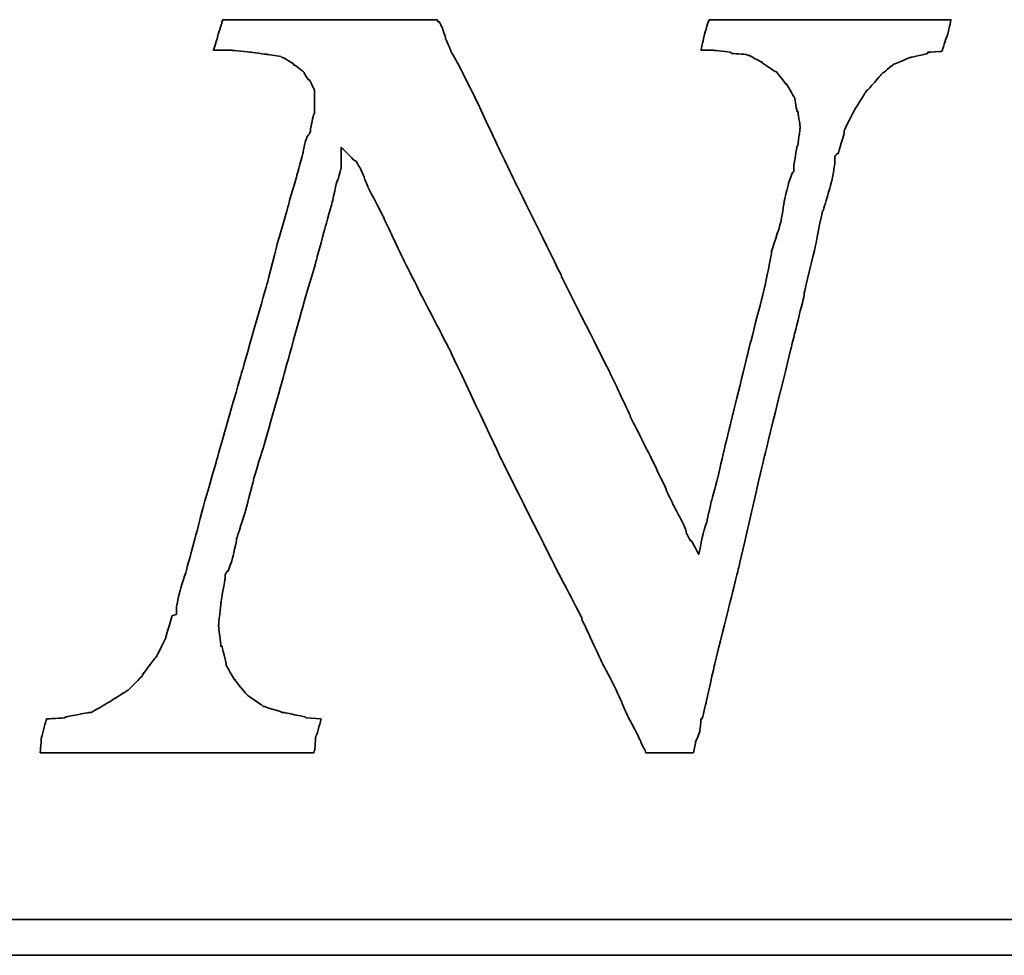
# Model space of a CAD drawing. Header units: millimetres. Extents: x 26 to 331, y -269 to -173.
# Tile 46 of 51: x 266.95 to 270.02, y -239.11 to -236.2. Entities that reach past the tile are written whole.
import ezdxf

# ---------------------------------------------------------------- set-up
doc = ezdxf.new("R2010")
doc.units = ezdxf.units.MM
doc.header["$LTSCALE"] = 0.15
doc.layers.add('DIM', color=4, linetype='CONTINUOUS')
doc.layers.add('layer 1', color=7, linetype='CONTINUOUS')

# ---------------------------------------------------------------- blocks, each defined once
blk = doc.blocks.new('TBI MOTION logo(完整正式版)')
at = {"layer": 'layer 1', "color": 22, "lineweight": 35}
for points, knots in [([(58.92625, -7.91875), (58.92625, -7.91875), (58.58625, -7.89375), (58.58625, -7.89375), (58.58625, -7.89375), (58.58625, -7.89375), (58.56625, -7.87125), (58.56625, -7.87125), (58.56625, -7.87125), (58.56625, -7.87125), (58.08375, -7.77375), (58.08375, -7.77375), (58.08375, -7.77375), (58.08375, -7.77375), (58.06125, -7.77375), (58.06125, -7.77375), (58.06125, -7.77375), (58.06125, -7.77375), (57.62625, -7.63125), (57.62625, -7.63125), (57.62625, -7.63125), (57.62625, -7.63125), (57.60625, -7.63125), (57.60625, -7.63125), (57.60625, -7.63125), (57.60625, -7.63125), (57.58125, -7.60625), (57.58125, -7.60625), (57.58125, -7.60625), (57.58125, -7.60625), (57.26625, -7.38875), (57.26625, -7.38875), (57.26625, -7.38875), (57.26625, -7.38875), (57.24625, -7.36875), (57.24625, -7.36875), (57.24625, -7.36875), (57.24625, -7.36875), (57.22125, -7.34375), (57.22125, -7.34375), (57.22125, -7.34375), (57.22125, -7.34375), (56.98125, -7.05375), (56.98125, -7.05375), (56.98125, -7.05375), (56.98125, -7.05375), (56.98125, -7.02875), (56.98125, -7.02875), (56.98125, -7.02875), (56.98125, -7.02875), (56.95625, -7.02875), (56.95625, -7.02875), (56.95625, -7.02875), (56.95625, -7.02875), (56.76625, -6.69625), (56.76625, -6.69625), (56.76625, -6.69625), (56.76625, -6.69625), (56.76625, -6.67125), (56.76625, -6.67125), (56.76625, -6.67125), (56.76625, -6.67125), (56.76625, -6.64875), (56.76625, -6.64875), (56.76625, -6.64875), (56.76625, -6.64875), (56.67125, -6.26375), (56.67125, -6.26375), (56.67125, -6.26375), (56.67125, -6.26375), (56.64625, -6.26375), (56.64625, -6.26375), (56.64625, -6.26375), (56.64625, -6.26375), (56.64625, -6.23875), (56.64625, -6.23875), (56.64625, -6.23875), (56.64625, -6.23875), (56.59625, -5.80875), (56.59625, -5.80875), (56.59625, -5.80875), (56.59625, -5.80875), (56.59625, -5.78375), (56.59625, -5.78375), (56.59625, -5.78375), (56.59625, -5.78375), (56.64625, -5.30375), (56.64625, -5.30375), (56.64625, -5.30375), (56.64625, -5.30375), (56.64625, -5.27875), (56.64625, -5.27875), (56.64625, -5.27875), (56.64625, -5.27875), (56.74125, -4.72875), (56.74125, -4.72875), (56.74125, -4.72875), (56.74125, -4.72875), (56.74125, -4.67875), (56.74125, -4.67875), (56.74125, -4.67875), (56.74125, -4.67875), (56.74125, -4.63375), (56.74125, -4.63375), (56.74125, -4.63375), (56.74125, -4.63375), (56.79125, -4.55875), (56.79125, -4.55875), (56.79125, -4.55875), (56.79125, -4.55875), (56.81125, -4.55875), (56.81125, -4.55875), (56.81125, -4.55875), (56.81125, -4.55875), (56.91125, -4.27375), (56.91125, -4.27375), (56.91125, -4.27375), (56.91125, -4.27375), (57.00625, -3.83874), (57.00625, -3.83874), (57.00625, -3.83874), (57.00625, -3.83874), (57.00625, -3.81374), (57.00625, -3.81374), (57.00625, -3.81374), (57.00625, -3.81374), (57.19875, -3.21374), (57.19875, -3.21374), (57.19875, -3.21374), (57.19875, -3.21374), (57.38625, -2.49625), (57.38625, -2.49625), (57.38625, -2.49625), (57.38625, -2.49625), (57.38625, -2.47374), (57.38625, -2.47374), (57.38625, -2.47374), (57.38625, -2.47374), (57.62625, -1.70375), (57.62625, -1.70375), (57.62625, -1.70375), (57.62625, -1.70375), (58.10625, 0.00125), (58.10625, 0.00125), (58.10625, 0.00125), (58.10625, 0.00125), (58.58625, 1.72625), (58.58625, 1.72625), (58.58625, 1.72625), (58.58625, 1.72625), (58.82625, 2.54125), (58.82625, 2.54125), (58.82625, 2.54125), (58.82625, 2.54125), (58.82625, 2.56374), (58.82625, 2.56374), (58.82625, 2.56374), (58.82625, 2.56374), (59.02125, 3.26125), (59.02125, 3.26125), (59.02125, 3.26125), (59.02125, 3.26125), (59.18625, 3.86125), (59.18625, 3.86125), (59.18625, 3.86125), (59.18625, 3.86125), (59.28625, 4.31875), (59.28625, 4.31875), (59.28625, 4.31875), (59.28625, 4.31875), (59.30625, 4.31875), (59.30625, 4.31875), (59.30625, 4.31875), (59.30625, 4.31875), (59.30625, 4.34125), (59.30625, 4.34125), (59.30625, 4.34125), (59.30625, 4.34125), (59.38125, 4.60625), (59.38125, 4.60625), (59.38125, 4.60625), (59.38125, 4.60625), (59.38125, 4.65125), (59.38125, 4.65125), (59.38125, 4.65125), (59.38125, 4.65125), (59.38125, 5.08625), (59.38125, 5.08625), (59.38125, 5.08625), (59.38125, 5.08625), (59.66625, 4.79624), (59.66625, 4.79624), (59.66625, 4.79624), (59.66625, 4.79624), (59.74125, 4.75124), (59.74125, 4.75124), (59.74125, 4.75124), (59.74125, 4.75124), (59.74125, 4.72624), (59.74125, 4.72624), (59.74125, 4.72624), (59.74125, 4.72624), (59.76125, 4.70124), (59.76125, 4.70124), (59.76125, 4.70124), (59.76125, 4.70124), (59.81125, 4.60625), (59.81125, 4.60625), (59.81125, 4.60625), (59.81125, 4.60625), (59.90625, 4.41125), (59.90625, 4.41125), (59.90625, 4.41125), (59.90625, 4.41125), (59.90625, 4.39125), (59.90625, 4.39125), (59.90625, 4.39125), (59.90625, 4.39125), (60.00375, 4.15124), (60.00375, 4.15124), (60.00375, 4.15124), (60.00375, 4.15124), (60.14625, 3.88374), (60.14625, 3.88374), (60.14625, 3.88374), (60.14625, 3.88374), (60.34125, 3.50124), (60.34125, 3.50124), (60.34125, 3.50124), (60.34125, 3.50124), (60.53125, 3.09125), (60.53125, 3.09125), (60.53125, 3.09125), (60.53125, 3.09125), (60.74625, 2.63625), (60.74625, 2.63625), (60.74625, 2.63625), (60.74625, 2.63625), (61.25125, 1.63124), (61.25125, 1.63124), (61.25125, 1.63124), (61.25125, 1.63124), (61.85125, 0.47625), (61.85125, 0.47625), (61.85125, 0.47625), (61.85125, 0.47625), (63.02625, -2.01874), (63.02625, -2.01874), (63.02625, -2.01874), (63.02625, -2.01874), (64.27625, -4.51374), (64.27625, -4.51374), (64.27625, -4.51374), (64.27625, -4.51374), (64.85125, -5.61375), (64.85125, -5.61375), (64.85125, -5.61375), (64.85125, -5.61375), (64.85125, -5.64125), (64.85125, -5.64125), (64.85125, -5.64125), (64.85125, -5.64125), (65.32875, -6.67125), (65.32875, -6.67125), (65.32875, -6.67125), (65.32875, -6.67125), (65.57125, -7.12875), (65.57125, -7.12875), (65.57125, -7.12875), (65.57125, -7.12875), (65.76125, -7.53625), (65.76125, -7.53625), (65.76125, -7.53625), (65.76125, -7.53625), (65.76125, -7.55625), (65.76125, -7.55625), (65.76125, -7.55625), (65.76125, -7.55625), (65.90375, -7.87125), (65.90375, -7.87125), (65.90375, -7.87125), (65.90375, -7.87125), (66.07125, -8.18125), (66.07125, -8.18125), (66.07125, -8.18125), (66.07125, -8.18125), (66.19125, -8.42375), (66.19125, -8.42375), (66.19125, -8.42375), (66.19125, -8.42375), (66.19125, -8.44375), (66.19125, -8.44375), (66.19125, -8.44375), (66.19125, -8.44375), (66.29125, -8.63875), (66.29125, -8.63875), (66.29125, -8.63875), (66.29125, -8.63875), (66.31125, -8.68625), (66.31125, -8.68625), (66.31125, -8.68625), (66.31125, -8.68625), (66.38375, -8.68625), (66.38375, -8.68625), (66.38375, -8.68625), (66.38375, -8.68625), (66.84125, -8.68625), (66.84125, -8.68625), (66.84125, -8.68625), (66.84125, -8.68625), (67.29625, -8.68625), (67.29625, -8.68625), (67.29625, -8.68625), (67.29625, -8.68625), (67.36625, -8.68625), (67.36625, -8.68625), (67.36625, -8.68625), (67.36625, -8.68625), (67.39125, -8.68625), (67.39125, -8.68625), (67.39125, -8.68625), (67.39125, -8.68625), (67.44125, -8.46875), (67.44125, -8.46875), (67.44125, -8.46875), (67.44125, -8.46875), (67.44125, -8.44375), (67.44125, -8.44375), (67.44125, -8.44375), (67.44125, -8.44375), (67.53625, -8.20375), (67.53625, -8.20375), (67.53625, -8.20375), (67.53625, -8.20375), (67.56125, -7.94375), (67.56125, -7.94375), (67.56125, -7.94375), (67.56125, -7.94375), (67.56125, -7.91875), (67.56125, -7.91875), (67.56125, -7.91875), (67.56125, -7.91875), (67.58625, -7.91875), (67.58625, -7.91875), (67.58625, -7.91875), (67.58625, -7.91875), (67.68125, -7.53625), (67.68125, -7.53625), (67.68125, -7.53625), (67.68125, -7.53625), (67.87375, -6.67125), (67.87375, -6.67125), (67.87375, -6.67125), (67.87375, -6.67125), (68.13625, -5.61375), (68.13625, -5.61375), (68.13625, -5.61375), (68.13625, -5.61375), (68.42375, -4.46374), (68.42375, -4.46374), (68.42375, -4.46374), (68.42375, -4.46374), (68.99875, -1.96874), (68.99875, -1.96874), (68.99875, -1.96874), (68.99875, -1.96874), (69.62625, 0.57625), (69.62625, 0.57625), (69.62625, 0.57625), (69.62625, 0.57625), (69.91125, 1.72625), (69.91125, 1.72625), (69.91125, 1.72625), (69.91125, 1.72625), (69.91125, 1.77625), (69.91125, 1.77625), (69.91125, 1.77625), (69.91125, 1.77625), (70.15125, 2.78124), (70.15125, 2.78124), (70.15125, 2.78124), (70.15125, 2.78124), (70.32125, 3.62125), (70.32125, 3.62125), (70.32125, 3.62125), (70.32125, 3.62125), (70.34125, 3.64625), (70.34125, 3.64625), (70.34125, 3.64625), (70.34125, 3.64625), (70.44125, 3.98125), (70.44125, 3.98125), (70.44125, 3.98125), (70.44125, 3.98125), (70.53625, 4.31875), (70.53625, 4.31875), (70.53625, 4.31875), (70.53625, 4.31875), (70.58125, 4.55875), (70.58125, 4.55875), (70.58125, 4.55875), (70.58125, 4.55875), (70.60625, 4.72624), (70.60625, 4.72624), (70.60625, 4.72624), (70.60625, 4.72624), (70.60625, 4.79624), (70.60625, 4.79624), (70.60625, 4.79624), (70.60625, 4.79624), (70.60625, 4.87125), (70.60625, 4.87125), (70.60625, 4.87125), (70.60625, 4.87125), (70.65625, 4.94125), (70.65625, 4.94125), (70.65625, 4.94125), (70.65625, 4.94125), (70.68125, 4.94125), (70.68125, 4.94125), (70.68125, 4.94125), (70.68125, 4.94125), (70.82125, 5.42125), (70.82125, 5.42125), (70.82125, 5.42125), (70.82125, 5.42125), (70.82125, 5.44625), (70.82125, 5.44625), (70.82125, 5.44625), (70.82125, 5.44625), (70.82125, 5.47125), (70.82125, 5.47125), (70.82125, 5.47125), (70.82125, 5.47125), (71.06125, 5.94625), (71.06125, 5.94625), (71.06125, 5.94625), (71.06125, 5.94625), (71.30125, 6.33124), (71.30125, 6.33124), (71.30125, 6.33124), (71.30125, 6.33124), (71.32625, 6.35625), (71.32625, 6.35625), (71.32625, 6.35625), (71.32625, 6.35625), (71.32625, 6.38124), (71.32625, 6.38124), (71.32625, 6.38124), (71.32625, 6.38124), (71.35125, 6.38124), (71.35125, 6.38124), (71.35125, 6.38124), (71.35125, 6.38124), (71.66125, 6.74125), (71.66125, 6.74125), (71.66125, 6.74125), (71.66125, 6.74125), (71.68625, 6.76625), (71.68625, 6.76625), (71.68625, 6.76625), (71.68625, 6.76625), (71.92625, 6.95624), (71.92625, 6.95624), (71.92625, 6.95624), (71.92625, 6.95624), (71.95125, 6.98125), (71.95125, 6.98125), (71.95125, 6.98125), (71.95125, 6.98125), (71.97625, 6.98125), (71.97625, 6.98125), (71.97625, 6.98125), (71.97625, 6.98125), (72.31125, 7.12624), (72.31125, 7.12624), (72.31125, 7.12624), (72.31125, 7.12624), (72.33375, 7.12624), (72.33375, 7.12624), (72.33375, 7.12624), (72.33375, 7.12624), (72.71625, 7.21875), (72.71625, 7.21875), (72.71625, 7.21875), (72.71625, 7.21875), (72.71625, 7.24624), (72.71625, 7.24624), (72.71625, 7.24624), (72.71625, 7.24624), (72.74125, 7.24624), (72.74125, 7.24624), (72.74125, 7.24624), (72.74125, 7.24624), (73.03124, 7.26624), (73.03124, 7.26624), (73.03124, 7.26624), (73.03124, 7.26624), (73.05375, 7.29125), (73.05375, 7.29125), (73.05375, 7.29125), (73.05375, 7.29125), (73.05375, 7.31625), (73.05375, 7.31625), (73.05375, 7.31625), (73.05375, 7.31625), (73.17625, 7.67625), (73.17625, 7.67625), (73.17625, 7.67625), (73.17625, 7.67625), (73.24625, 7.98625), (73.24625, 7.98625), (73.24625, 7.98625), (73.24625, 7.98625), (73.19625, 7.98625), (73.19625, 7.98625), (73.19625, 7.98625), (73.19625, 7.98625), (72.93625, 7.98625), (72.93625, 7.98625), (72.93625, 7.98625), (72.93625, 7.98625), (72.55125, 7.98625), (72.55125, 7.98625), (72.55125, 7.98625), (72.55125, 7.98625), (72.09625, 7.98625), (72.09625, 7.98625), (72.09625, 7.98625), (72.09625, 7.98625), (71.64125, 7.98625), (71.64125, 7.98625), (71.64125, 7.98625), (71.64125, 7.98625), (70.53625, 7.98625), (70.53625, 7.98625), (70.53625, 7.98625), (70.53625, 7.98625), (69.47875, 7.98625), (69.47875, 7.98625), (69.47875, 7.98625), (69.47875, 7.98625), (68.95125, 7.98625), (68.95125, 7.98625), (68.95125, 7.98625), (68.95125, 7.98625), (68.52125, 7.98625), (68.52125, 7.98625), (68.52125, 7.98625), (68.52125, 7.98625), (68.13625, 7.98625), (68.13625, 7.98625), (68.13625, 7.98625), (68.13625, 7.98625), (67.87375, 7.98625), (67.87375, 7.98625), (67.87375, 7.98625), (67.87375, 7.98625), (67.75125, 7.98625), (67.75125, 7.98625), (67.75125, 7.98625), (67.75125, 7.98625), (67.72625, 7.94125), (67.72625, 7.94125), (67.72625, 7.94125), (67.72625, 7.94125), (67.63125, 7.60625), (67.63125, 7.60625), (67.63125, 7.60625), (67.63125, 7.60625), (67.56125, 7.29125), (67.56125, 7.29125), (67.56125, 7.29125), (67.56125, 7.29125), (67.72625, 7.29125), (67.72625, 7.29125), (67.72625, 7.29125), (67.72625, 7.29125), (67.82625, 7.29125), (67.82625, 7.29125), (67.82625, 7.29125), (67.82625, 7.29125), (67.84625, 7.29125), (67.84625, 7.29125), (67.84625, 7.29125), (67.84625, 7.29125), (68.23125, 7.24624), (68.23125, 7.24624), (68.23125, 7.24624), (68.23125, 7.24624), (68.25875, 7.21875), (68.25875, 7.21875), (68.25875, 7.21875), (68.25875, 7.21875), (68.59125, 7.19624), (68.59125, 7.19624), (68.59125, 7.19624), (68.59125, 7.19624), (68.64125, 7.17125), (68.64125, 7.17125), (68.64125, 7.17125), (68.64125, 7.17125), (68.66625, 7.17125), (68.66625, 7.17125), (68.66625, 7.17125), (68.66625, 7.17125), (68.92625, 7.02624), (68.92625, 7.02624), (68.92625, 7.02624), (68.92625, 7.02624), (68.95125, 7.02624), (68.95125, 7.02624), (68.95125, 7.02624), (68.95125, 7.02624), (68.95125, 7.00624), (68.95125, 7.00624), (68.95125, 7.00624), (68.95125, 7.00624), (69.23875, 6.81125), (69.23875, 6.81125), (69.23875, 6.81125), (69.23875, 6.81125), (69.26625, 6.81125), (69.26625, 6.81125), (69.26625, 6.81125), (69.26625, 6.81125), (69.28625, 6.78625), (69.28625, 6.78625), (69.28625, 6.78625), (69.28625, 6.78625), (69.47875, 6.54875), (69.47875, 6.54875), (69.47875, 6.54875), (69.47875, 6.54875), (69.47875, 6.52375), (69.47875, 6.52375), (69.47875, 6.52375), (69.47875, 6.52375), (69.50625, 6.52375), (69.50625, 6.52375), (69.50625, 6.52375), (69.50625, 6.52375), (69.67125, 6.23625), (69.67125, 6.23625), (69.67125, 6.23625), (69.67125, 6.23625), (69.69375, 6.21125), (69.69375, 6.21125), (69.69375, 6.21125), (69.69375, 6.21125), (69.69375, 6.18625), (69.69375, 6.18625), (69.69375, 6.18625), (69.69375, 6.18625), (69.74625, 5.89875), (69.74625, 5.89875), (69.74625, 5.89875), (69.74625, 5.89875), (69.76625, 5.89875), (69.76625, 5.89875), (69.76625, 5.89875), (69.76625, 5.89875), (69.81375, 5.56625), (69.81375, 5.56625), (69.81375, 5.56625), (69.81375, 5.56625), (69.81375, 5.54125), (69.81375, 5.54125), (69.81375, 5.54125), (69.81375, 5.54125), (69.81375, 5.51625), (69.81375, 5.51625), (69.81375, 5.51625), (69.81375, 5.51625), (69.76625, 5.13125), (69.76625, 5.13125), (69.76625, 5.13125), (69.76625, 5.13125), (69.74625, 5.10874), (69.74625, 5.10874), (69.74625, 5.10874), (69.74625, 5.10874), (69.67125, 4.65125), (69.67125, 4.65125), (69.67125, 4.65125), (69.67125, 4.65125), (69.67125, 4.55875), (69.67125, 4.55875), (69.67125, 4.55875), (69.67125, 4.55875), (69.67125, 4.53125), (69.67125, 4.53125), (69.67125, 4.53125), (69.67125, 4.53125), (69.64625, 4.50874), (69.64625, 4.50874), (69.64625, 4.50874), (69.64625, 4.50874), (69.55125, 4.27125), (69.55125, 4.27125), (69.55125, 4.27125), (69.55125, 4.27125), (69.55125, 4.24625), (69.55125, 4.24625), (69.55125, 4.24625), (69.55125, 4.24625), (69.45375, 3.86125), (69.45375, 3.86125), (69.45375, 3.86125), (69.45375, 3.86125), (69.38625, 3.40624), (69.38625, 3.40624), (69.38625, 3.40624), (69.38625, 3.40624), (69.35875, 3.33125), (69.35875, 3.33125), (69.35875, 3.33125), (69.35875, 3.33125), (69.35875, 3.30875), (69.35875, 3.30875), (69.35875, 3.30875), (69.35875, 3.30875), (69.16625, 2.71125), (69.16625, 2.71125), (69.16625, 2.71125), (69.16625, 2.71125), (69.16625, 2.66375), (69.16625, 2.66375), (69.16625, 2.66375), (69.16625, 2.66375), (69.02625, 1.96374), (69.02625, 1.96374), (69.02625, 1.96374), (69.02625, 1.96374), (68.64125, 0.45624), (68.64125, 0.45624), (68.64125, 0.45624), (68.64125, 0.45624), (68.25875, -1.10625), (68.25875, -1.10625), (68.25875, -1.10625), (68.25875, -1.10625), (68.08625, -1.80125), (68.08625, -1.80125), (68.08625, -1.80125), (68.08625, -1.80125), (67.94625, -2.42625), (67.94625, -2.42625), (67.94625, -2.42625), (67.94625, -2.42625), (67.80125, -2.95375), (67.80125, -2.95375), (67.80125, -2.95375), (67.80125, -2.95375), (67.70625, -3.38375), (67.70625, -3.38375), (67.70625, -3.38375), (67.70625, -3.38375), (67.70625, -3.40875), (67.70625, -3.40875), (67.70625, -3.40875), (67.70625, -3.40875), (67.63125, -3.62375), (67.63125, -3.62375), (67.63125, -3.62375), (67.63125, -3.62375), (67.60625, -3.72125), (67.60625, -3.72125), (67.60625, -3.72125), (67.60625, -3.72125), (67.51125, -4.17375), (67.51125, -4.17375), (67.51125, -4.17375), (67.51125, -4.17375), (67.34625, -3.86374), (67.34625, -3.86374), (67.34625, -3.86374), (67.34625, -3.86374), (67.32125, -3.86374), (67.32125, -3.86374), (67.32125, -3.86374), (67.32125, -3.86374), (67.27125, -3.76874), (67.27125, -3.76874), (67.27125, -3.76874), (67.27125, -3.76874), (67.22625, -3.67374), (67.22625, -3.67374), (67.22625, -3.67374), (67.22625, -3.67374), (67.22625, -3.64875), (67.22625, -3.64875), (67.22625, -3.64875), (67.22625, -3.64875), (67.15125, -3.45375), (67.15125, -3.45375), (67.15125, -3.45375), (67.15125, -3.45375), (67.05625, -3.28875), (67.05625, -3.28875), (67.05625, -3.28875), (67.05625, -3.28875), (66.91125, -3.00125), (66.91125, -3.00125), (66.91125, -3.00125), (66.91125, -3.00125), (66.77125, -2.71375), (66.77125, -2.71375), (66.77125, -2.71375), (66.77125, -2.71375), (66.77125, -2.68875), (66.77125, -2.68875), (66.77125, -2.68875), (66.77125, -2.68875), (66.41125, -1.94374), (66.41125, -1.94374), (66.41125, -1.94374), (66.41125, -1.94374), (65.95125, -1.03375), (65.95125, -1.03375), (65.95125, -1.03375), (65.95125, -1.03375), (65.95125, -1.00875), (65.95125, -1.00875), (65.95125, -1.00875), (65.95125, -1.00875), (65.49625, -0.04874), (65.49625, -0.04874), (65.49625, -0.04874), (65.49625, -0.04874), (64.39375, 2.13624), (64.39375, 2.13624), (64.39375, 2.13624), (64.39375, 2.13624), (64.39375, 2.15624), (64.39375, 2.15624), (64.39375, 2.15624), (64.39375, 2.15624), (63.33625, 4.29125), (63.33625, 4.29125), (63.33625, 4.29125), (63.33625, 4.29125), (62.85625, 5.30125), (62.85625, 5.30125), (62.85625, 5.30125), (62.85625, 5.30125), (62.42625, 6.21125), (62.42625, 6.21125), (62.42625, 6.21125), (62.42625, 6.21125), (62.04125, 6.98125), (62.04125, 6.98125), (62.04125, 6.98125), (62.04125, 6.98125), (61.87375, 7.26624), (61.87375, 7.26624), (61.87375, 7.26624), (61.87375, 7.26624), (61.87375, 7.29125), (61.87375, 7.29125), (61.87375, 7.29125), (61.87375, 7.29125), (61.75625, 7.55625), (61.75625, 7.55625), (61.75625, 7.55625), (61.75625, 7.55625), (61.75625, 7.58124), (61.75625, 7.58124), (61.75625, 7.58124), (61.75625, 7.58124), (61.68375, 7.79375), (61.68375, 7.79375), (61.68375, 7.79375), (61.68375, 7.79375), (61.61125, 7.94125), (61.61125, 7.94125), (61.61125, 7.94125), (61.61125, 7.94125), (61.58625, 7.94125), (61.58625, 7.94125), (61.58625, 7.94125), (61.58625, 7.94125), (61.56375, 7.98625), (61.56375, 7.98625), (61.56375, 7.98625), (61.56375, 7.98625), (61.41875, 7.98625), (61.41875, 7.98625), (61.41875, 7.98625), (61.41875, 7.98625), (61.18125, 7.98625), (61.18125, 7.98625), (61.18125, 7.98625), (61.18125, 7.98625), (60.84125, 7.98625), (60.84125, 7.98625), (60.84125, 7.98625), (60.84125, 7.98625), (60.02625, 7.98625), (60.02625, 7.98625), (60.02625, 7.98625), (60.02625, 7.98625), (59.11625, 7.98625), (59.11625, 7.98625), (59.11625, 7.98625), (59.11625, 7.98625), (58.15625, 7.98625), (58.15625, 7.98625), (58.15625, 7.98625), (58.15625, 7.98625), (57.34125, 7.98625), (57.34125, 7.98625), (57.34125, 7.98625), (57.34125, 7.98625), (57.00625, 7.98625), (57.00625, 7.98625), (57.00625, 7.98625), (57.00625, 7.98625), (56.76625, 7.98625), (56.76625, 7.98625), (56.76625, 7.98625), (56.76625, 7.98625), (56.69125, 7.98625), (56.69125, 7.98625), (56.69125, 7.98625), (56.69125, 7.98625), (56.67125, 7.94125), (56.67125, 7.94125), (56.67125, 7.94125), (56.67125, 7.94125), (56.67125, 7.91625), (56.67125, 7.91625), (56.67125, 7.91625), (56.67125, 7.91625), (56.57125, 7.60625), (56.57125, 7.60625), (56.57125, 7.60625), (56.57125, 7.60625), (56.57125, 7.58124), (56.57125, 7.58124), (56.57125, 7.58124), (56.57125, 7.58124), (56.47625, 7.29125), (56.47625, 7.29125), (56.47625, 7.29125), (56.47625, 7.29125), (56.57125, 7.29125), (56.57125, 7.29125), (56.57125, 7.29125), (56.57125, 7.29125), (56.76625, 7.29125), (56.76625, 7.29125), (56.76625, 7.29125), (56.76625, 7.29125), (56.86125, 7.29125), (56.86125, 7.29125), (56.86125, 7.29125), (56.86125, 7.29125), (56.88625, 7.29125), (56.88625, 7.29125), (56.88625, 7.29125), (56.88625, 7.29125), (57.31625, 7.24624), (57.31625, 7.24624), (57.31625, 7.24624), (57.31625, 7.24624), (57.70125, 7.19624), (57.70125, 7.19624), (57.70125, 7.19624), (57.70125, 7.19624), (57.72625, 7.19624), (57.72625, 7.19624), (57.72625, 7.19624), (57.72625, 7.19624), (58.01125, 7.14624), (58.01125, 7.14624), (58.01125, 7.14624), (58.01125, 7.14624), (58.03625, 7.12624), (58.03625, 7.12624), (58.03625, 7.12624), (58.03625, 7.12624), (58.06125, 7.12624), (58.06125, 7.12624), (58.06125, 7.12624), (58.06125, 7.12624), (58.30125, 6.98125), (58.30125, 6.98125), (58.30125, 6.98125), (58.30125, 6.98125), (58.30125, 6.95624), (58.30125, 6.95624), (58.30125, 6.95624), (58.30125, 6.95624), (58.32375, 6.95624), (58.32375, 6.95624), (58.32375, 6.95624), (58.32375, 6.95624), (58.51625, 6.81125), (58.51625, 6.81125), (58.51625, 6.81125), (58.51625, 6.81125), (58.54125, 6.78625), (58.54125, 6.78625), (58.54125, 6.78625), (58.54125, 6.78625), (58.54125, 6.76625), (58.54125, 6.76625), (58.54125, 6.76625), (58.54125, 6.76625), (58.63625, 6.62124), (58.63625, 6.62124), (58.63625, 6.62124), (58.63625, 6.62124), (58.65875, 6.62124), (58.65875, 6.62124), (58.65875, 6.62124), (58.65875, 6.62124), (58.75625, 6.42625), (58.75625, 6.42625), (58.75625, 6.42625), (58.75625, 6.42625), (58.77875, 6.38124), (58.77875, 6.38124), (58.77875, 6.38124), (58.77875, 6.38124), (58.77875, 6.33124), (58.77875, 6.33124), (58.77875, 6.33124), (58.77875, 6.33124), (58.77875, 6.09125), (58.77875, 6.09125), (58.77875, 6.09125), (58.77875, 6.09125), (58.77875, 5.85125), (58.77875, 5.85125), (58.77875, 5.85125), (58.77875, 5.85125), (58.75625, 5.82625), (58.75625, 5.82625), (58.75625, 5.82625), (58.75625, 5.82625), (58.68625, 5.51625), (58.68625, 5.51625), (58.68625, 5.51625), (58.68625, 5.51625), (58.68625, 5.47125), (58.68625, 5.47125), (58.68625, 5.47125), (58.68625, 5.47125), (58.68625, 5.44625), (58.68625, 5.44625), (58.68625, 5.44625), (58.68625, 5.44625), (58.65875, 5.39625), (58.65875, 5.39625), (58.65875, 5.39625), (58.65875, 5.39625), (58.61125, 5.32624), (58.61125, 5.32624), (58.61125, 5.32624), (58.61125, 5.32624), (58.56625, 5.20375), (58.56625, 5.20375), (58.56625, 5.20375), (58.56625, 5.20375), (58.51625, 4.99125), (58.51625, 4.99125), (58.51625, 4.99125), (58.51625, 4.99125), (58.51625, 4.96625), (58.51625, 4.96625), (58.51625, 4.96625), (58.51625, 4.96625), (58.37125, 4.43625), (58.37125, 4.43625), (58.37125, 4.43625), (58.37125, 4.43625), (58.18125, 3.76625), (58.18125, 3.76625), (58.18125, 3.76625), (58.18125, 3.76625), (57.94125, 2.92624), (57.94125, 2.92624), (57.94125, 2.92624), (57.94125, 2.92624), (57.70125, 1.98874), (57.70125, 1.98874), (57.70125, 1.98874), (57.70125, 1.98874), (57.12625, -0.02374), (57.12625, -0.02374), (57.12625, -0.02374), (57.12625, -0.02374), (56.55125, -2.03875), (56.55125, -2.03875), (56.55125, -2.03875), (56.55125, -2.03875), (56.28625, -2.95375), (56.28625, -2.95375), (56.28625, -2.95375), (56.28625, -2.95375), (56.07125, -3.76874), (56.07125, -3.76874), (56.07125, -3.76874), (56.07125, -3.76874), (55.87625, -4.48874), (55.87625, -4.48874), (55.87625, -4.48874), (55.87625, -4.48874), (55.87625, -4.51374), (55.87625, -4.51374), (55.87625, -4.51374), (55.87625, -4.51374), (55.71125, -5.01625), (55.71125, -5.01625), (55.71125, -5.01625), (55.71125, -5.01625), (55.66125, -5.25375), (55.66125, -5.25375), (55.66125, -5.25375), (55.66125, -5.25375), (55.66125, -5.27875), (55.66125, -5.27875), (55.66125, -5.27875), (55.66125, -5.27875), (55.63625, -5.37375), (55.63625, -5.37375), (55.63625, -5.37375), (55.63625, -5.37375), (55.63625, -5.42375), (55.63625, -5.42375), (55.63625, -5.42375), (55.63625, -5.42375), (55.63625, -5.54125), (55.63625, -5.54125), (55.63625, -5.54125), (55.63625, -5.54125), (55.54125, -5.56875), (55.54125, -5.56875), (55.54125, -5.56875), (55.54125, -5.56875), (55.39625, -6.04875), (55.39625, -6.04875), (55.39625, -6.04875), (55.39625, -6.04875), (55.39625, -6.06875), (55.39625, -6.06875), (55.39625, -6.06875), (55.39625, -6.06875), (55.18125, -6.50375), (55.18125, -6.50375), (55.18125, -6.50375), (55.18125, -6.50375), (55.15625, -6.52875), (55.15625, -6.52875), (55.15625, -6.52875), (55.15625, -6.52875), (54.86875, -6.91125), (54.86875, -6.91125), (54.86875, -6.91125), (54.86875, -6.91125), (54.86875, -6.93375), (54.86875, -6.93375), (54.86875, -6.93375), (54.86875, -6.93375), (54.53125, -7.26875), (54.53125, -7.26875), (54.53125, -7.26875), (54.53125, -7.26875), (54.51125, -7.26875), (54.51125, -7.26875), (54.51125, -7.26875), (54.51125, -7.26875), (54.48625, -7.29625), (54.48625, -7.29625), (54.48625, -7.29625), (54.48625, -7.29625), (54.10375, -7.53625), (54.10375, -7.53625), (54.10375, -7.53625), (54.10375, -7.53625), (53.69625, -7.77375), (53.69625, -7.77375), (53.69625, -7.77375), (53.69625, -7.77375), (53.67125, -7.77375), (53.67125, -7.77375), (53.67125, -7.77375), (53.67125, -7.77375), (53.64625, -7.77375), (53.64625, -7.77375), (53.64625, -7.77375), (53.64625, -7.77375), (53.11625, -7.87125), (53.11625, -7.87125), (53.11625, -7.87125), (53.11625, -7.87125), (53.09625, -7.89375), (53.09625, -7.89375), (53.09625, -7.89375), (53.09625, -7.89375), (52.68625, -7.91875), (52.68625, -7.91875), (52.68625, -7.91875), (52.68625, -7.91875), (52.66125, -7.99125), (52.66125, -7.99125), (52.66125, -7.99125), (52.66125, -7.99125), (52.56625, -8.34875), (52.56625, -8.34875), (52.56625, -8.34875), (52.56625, -8.34875), (52.54125, -8.68625), (52.54125, -8.68625), (52.54125, -8.68625), (52.54125, -8.68625), (52.58875, -8.68625), (52.58875, -8.68625), (52.58875, -8.68625), (52.58875, -8.68625), (52.87625, -8.68625), (52.87625, -8.68625), (52.87625, -8.68625), (52.87625, -8.68625), (53.33625, -8.68625), (53.33625, -8.68625), (53.33625, -8.68625), (53.33625, -8.68625), (53.79125, -8.68625), (53.79125, -8.68625), (53.79125, -8.68625), (53.79125, -8.68625), (54.36625, -8.68625), (54.36625, -8.68625), (54.36625, -8.68625), (54.36625, -8.68625), (55.59125, -8.68625), (55.59125, -8.68625), (55.59125, -8.68625), (55.59125, -8.68625), (56.76625, -8.68625), (56.76625, -8.68625), (56.76625, -8.68625), (56.76625, -8.68625), (57.34125, -8.68625), (57.34125, -8.68625), (57.34125, -8.68625), (57.34125, -8.68625), (57.82125, -8.68625), (57.82125, -8.68625), (57.82125, -8.68625), (57.82125, -8.68625), (58.25125, -8.68625), (58.25125, -8.68625), (58.25125, -8.68625), (58.25125, -8.68625), (58.58625, -8.68625), (58.58625, -8.68625), (58.58625, -8.68625), (58.58625, -8.68625), (58.75625, -8.68625), (58.75625, -8.68625), (58.75625, -8.68625), (58.75625, -8.68625), (58.77875, -8.63875), (58.77875, -8.63875), (58.77875, -8.63875), (58.77875, -8.63875), (58.80625, -8.30375), (58.80625, -8.30375), (58.80625, -8.30375), (58.80625, -8.30375), (58.82625, -8.27875), (58.82625, -8.27875), (58.82625, -8.27875), (58.82625, -8.27875), (58.92625, -7.91875), (58.92625, -7.91875)], [0, 0, 0, 0, 0.003125, 0.003125, 0.003125, 0.00312501, 0.00625, 0.00625, 0.00625, 0.00625001, 0.009375, 0.009375, 0.009375, 0.00937501, 0.0125, 0.0125, 0.0125, 0.01250001, 0.015625, 0.015625, 0.015625, 0.01562501, 0.01875, 0.01875, 0.01875, 0.01875001, 0.021875, 0.021875, 0.021875, 0.02187501, 0.025, 0.025, 0.025, 0.02500001, 0.028125, 0.028125, 0.028125, 0.02812501, 0.03125, 0.03125, 0.03125, 0.03125001, 0.034375, 0.034375, 0.034375, 0.03437501, 0.0375, 0.0375, 0.0375, 0.03750001, 0.040625, 0.040625, 0.040625, 0.04062501, 0.04375, 0.04375, 0.04375, 0.04375001, 0.046875, 0.046875, 0.046875, 0.04687501, 0.05, 0.05, 0.05, 0.05000001, 0.053125, 0.053125, 0.053125, 0.05312501, 0.05625, 0.05625, 0.05625, 0.05625001, 0.059375, 0.059375, 0.059375, 0.05937501, 0.0625, 0.0625, 0.0625, 0.06250001, 0.065625, 0.065625, 0.065625, 0.06562501, 0.06875, 0.06875, 0.06875, 0.06875001, 0.071875, 0.071875, 0.071875, 0.07187501, 0.075, 0.075, 0.075, 0.07500001, 0.078125, 0.078125, 0.078125, 0.07812501, 0.08125, 0.08125, 0.08125, 0.08125001, 0.084375, 0.084375, 0.084375, 0.08437501, 0.0875, 0.0875, 0.0875, 0.08750001, 0.090625, 0.090625, 0.090625, 0.09062501, 0.09375, 0.09375, 0.09375, 0.09375001, 0.096875, 0.096875, 0.096875, 0.09687501, 0.1, 0.1, 0.1, 0.10000001, 0.103125, 0.103125, 0.103125, 0.10312501, 0.10625, 0.10625, 0.10625, 0.10625001, 0.109375, 0.109375, 0.109375, 0.10937501, 0.1125, 0.1125, 0.1125, 0.11250001, 0.115625, 0.115625, 0.115625, 0.11562501, 0.11875, 0.11875, 0.11875, 0.11875001, 0.121875, 0.121875, 0.121875, 0.12187501, 0.125, 0.125, 0.125, 0.12500001, 0.128125, 0.128125, 0.128125, 0.12812501, 0.13125, 0.13125, 0.13125, 0.13125001, 0.134375, 0.134375, 0.134375, 0.13437501, 0.1375, 0.1375, 0.1375, 0.13750001, 0.140625, 0.140625, 0.140625, 0.14062501, 0.14375, 0.14375, 0.14375, 0.14375001, 0.146875, 0.146875, 0.146875, 0.14687501, 0.15, 0.15, 0.15, 0.15000001, 0.153125, 0.153125, 0.153125, 0.15312501, 0.15625, 0.15625, 0.15625, 0.15625001, 0.159375, 0.159375, 0.159375, 0.15937501, 0.1625, 0.1625, 0.1625, 0.16250001, 0.165625, 0.165625, 0.165625, 0.16562501, 0.16875, 0.16875, 0.16875, 0.16875001, 0.171875, 0.171875, 0.171875, 0.17187501, 0.175, 0.175, 0.175, 0.17500001, 0.178125, 0.178125, 0.178125, 0.17812501, 0.18125, 0.18125, 0.18125, 0.18125001, 0.184375, 0.184375, 0.184375, 0.18437501, 0.1875, 0.1875, 0.1875, 0.18750001, 0.190625, 0.190625, 0.190625, 0.19062501, 0.19375, 0.19375, 0.19375, 0.19375001, 0.196875, 0.196875, 0.196875, 0.19687501, 0.2, 0.2, 0.2, 0.20000001, 0.203125, 0.203125, 0.203125, 0.20312501, 0.20625, 0.20625, 0.20625, 0.20625001, 0.209375, 0.209375, 0.209375, 0.20937501, 0.2125, 0.2125, 0.2125, 0.21250001, 0.215625, 0.215625, 0.215625, 0.21562501, 0.21875, 0.21875, 0.21875, 0.21875001, 0.221875, 0.221875, 0.221875, 0.22187501, 0.225, 0.225, 0.225, 0.22500001, 0.228125, 0.228125, 0.228125, 0.22812501, 0.23125, 0.23125, 0.23125, 0.23125001, 0.234375, 0.234375, 0.234375, 0.23437501, 0.2375, 0.2375, 0.2375, 0.23750001, 0.240625, 0.240625, 0.240625, 0.24062501, 0.24375, 0.24375, 0.24375, 0.24375001, 0.246875, 0.246875, 0.246875, 0.24687501, 0.25, 0.25, 0.25, 0.25000001, 0.253125, 0.253125, 0.253125, 0.25312501, 0.25625, 0.25625, 0.25625, 0.25625001, 0.259375, 0.259375, 0.259375, 0.25937501, 0.2625, 0.2625, 0.2625, 0.26250001, 0.265625, 0.265625, 0.265625, 0.26562501, 0.26875, 0.26875, 0.26875, 0.26875001, 0.271875, 0.271875, 0.271875, 0.27187501, 0.275, 0.275, 0.275, 0.27500001, 0.278125, 0.278125, 0.278125, 0.27812501, 0.28125, 0.28125, 0.28125, 0.28125001, 0.284375, 0.284375, 0.284375, 0.28437501, 0.2875, 0.2875, 0.2875, 0.28750001, 0.290625, 0.290625, 0.290625, 0.29062501, 0.29375, 0.29375, 0.29375, 0.29375001, 0.296875, 0.296875, 0.296875, 0.29687501, 0.3, 0.3, 0.3, 0.30000001, 0.303125, 0.303125, 0.303125, 0.30312501, 0.30625, 0.30625, 0.30625, 0.30625001, 0.309375, 0.309375, 0.309375, 0.30937501, 0.3125, 0.3125, 0.3125, 0.31250001, 0.315625, 0.315625, 0.315625, 0.31562501, 0.31875, 0.31875, 0.31875, 0.31875001, 0.321875, 0.321875, 0.321875, 0.32187501, 0.325, 0.325, 0.325, 0.32500001, 0.328125, 0.328125, 0.328125, 0.32812501, 0.33125, 0.33125, 0.33125, 0.33125001, 0.334375, 0.334375, 0.334375, 0.33437501, 0.3375, 0.3375, 0.3375, 0.33750001, 0.340625, 0.340625, 0.340625, 0.34062501, 0.34375, 0.34375, 0.34375, 0.34375001, 0.346875, 0.346875, 0.346875, 0.34687501, 0.35, 0.35, 0.35, 0.35000001, 0.353125, 0.353125, 0.353125, 0.35312501, 0.35625, 0.35625, 0.35625, 0.35625001, 0.359375, 0.359375, 0.359375, 0.35937501, 0.3625, 0.3625, 0.3625, 0.36250001, 0.365625, 0.365625, 0.365625, 0.36562501, 0.36875, 0.36875, 0.36875, 0.36875001, 0.371875, 0.371875, 0.371875, 0.37187501, 0.375, 0.375, 0.375, 0.37500001, 0.378125, 0.378125, 0.378125, 0.37812501, 0.38125, 0.38125, 0.38125, 0.38125001, 0.384375, 0.384375, 0.384375, 0.38437501, 0.3875, 0.3875, 0.3875, 0.38750001, 0.390625, 0.390625, 0.390625, 0.39062501, 0.39375, 0.39375, 0.39375, 0.39375001, 0.396875, 0.396875, 0.396875, 0.39687501, 0.4, 0.4, 0.4, 0.40000001, 0.403125, 0.403125, 0.403125, 0.40312501, 0.40625, 0.40625, 0.40625, 0.40625001, 0.409375, 0.409375, 0.409375, 0.40937501, 0.4125, 0.4125, 0.4125, 0.41250001, 0.415625, 0.415625, 0.415625, 0.41562501, 0.41875, 0.41875, 0.41875, 0.41875001, 0.421875, 0.421875, 0.421875, 0.42187501, 0.425, 0.425, 0.425, 0.42500001, 0.428125, 0.428125, 0.428125, 0.42812501, 0.43125, 0.43125, 0.43125, 0.43125001, 0.434375, 0.434375, 0.434375, 0.43437501, 0.4375, 0.4375, 0.4375, 0.43750001, 0.440625, 0.440625, 0.440625, 0.44062501, 0.44375, 0.44375, 0.44375, 0.44375001, 0.446875, 0.446875, 0.446875, 0.44687501, 0.45, 0.45, 0.45, 0.45000001, 0.453125, 0.453125, 0.453125, 0.45312501, 0.45625, 0.45625, 0.45625, 0.45625001, 0.459375, 0.459375, 0.459375, 0.45937501, 0.4625, 0.4625, 0.4625, 0.46250001, 0.465625, 0.465625, 0.465625, 0.46562501, 0.46875, 0.46875, 0.46875, 0.46875001, 0.471875, 0.471875, 0.471875, 0.47187501, 0.475, 0.475, 0.475, 0.47500001, 0.478125, 0.478125, 0.478125, 0.47812501, 0.48125, 0.48125, 0.48125, 0.48125001, 0.484375, 0.484375, 0.484375, 0.48437501, 0.4875, 0.4875, 0.4875, 0.48750001, 0.490625, 0.490625, 0.490625, 0.49062501, 0.49375, 0.49375, 0.49375, 0.49375001, 0.496875, 0.496875, 0.496875, 0.49687501, 0.5, 0.5, 0.5, 0.50000001, 0.503125, 0.503125, 0.503125, 0.50312501, 0.50625, 0.50625, 0.50625, 0.50625001, 0.509375, 0.509375, 0.509375, 0.50937501, 0.5125, 0.5125, 0.5125, 0.51250001, 0.515625, 0.515625, 0.515625, 0.51562501, 0.51875, 0.51875, 0.51875, 0.51875001, 0.521875, 0.521875, 0.521875, 0.52187501, 0.525, 0.525, 0.525, 0.52500001, 0.528125, 0.528125, 0.528125, 0.52812501, 0.53125, 0.53125, 0.53125, 0.53125001, 0.534375, 0.534375, 0.534375, 0.53437501, 0.5375, 0.5375, 0.5375, 0.53750001, 0.540625, 0.540625, 0.540625, 0.54062501, 0.54375, 0.54375, 0.54375, 0.54375001, 0.546875, 0.546875, 0.546875, 0.54687501, 0.55, 0.55, 0.55, 0.55000001, 0.553125, 0.553125, 0.553125, 0.55312501, 0.55625, 0.55625, 0.55625, 0.55625001, 0.559375, 0.559375, 0.559375, 0.55937501, 0.5625, 0.5625, 0.5625, 0.56250001, 0.565625, 0.565625, 0.565625, 0.56562501, 0.56875, 0.56875, 0.56875, 0.56875001, 0.571875, 0.571875, 0.571875, 0.57187501, 0.575, 0.575, 0.575, 0.57500001, 0.578125, 0.578125, 0.578125, 0.57812501, 0.58125, 0.58125, 0.58125, 0.58125001, 0.584375, 0.584375, 0.584375, 0.58437501, 0.5875, 0.5875, 0.5875, 0.58750001, 0.590625, 0.590625, 0.590625, 0.59062501, 0.59375, 0.59375, 0.59375, 0.59375001, 0.596875, 0.596875, 0.596875, 0.59687501, 0.6, 0.6, 0.6, 0.60000001, 0.603125, 0.603125, 0.603125, 0.60312501, 0.60625, 0.60625, 0.60625, 0.60625001, 0.609375, 0.609375, 0.609375, 0.60937501, 0.6125, 0.6125, 0.6125, 0.61250001, 0.615625, 0.615625, 0.615625, 0.61562501, 0.61875, 0.61875, 0.61875, 0.61875001, 0.621875, 0.621875, 0.621875, 0.62187501, 0.625, 0.625, 0.625, 0.62500001, 0.628125, 0.628125, 0.628125, 0.62812501, 0.63125, 0.63125, 0.63125, 0.63125001, 0.634375, 0.634375, 0.634375, 0.63437501, 0.6375, 0.6375, 0.6375, 0.63750001, 0.640625, 0.640625, 0.640625, 0.64062501, 0.64375, 0.64375, 0.64375, 0.64375001, 0.646875, 0.646875, 0.646875, 0.64687501, 0.65, 0.65, 0.65, 0.65000001, 0.653125, 0.653125, 0.653125, 0.65312501, 0.65625, 0.65625, 0.65625, 0.65625001, 0.659375, 0.659375, 0.659375, 0.65937501, 0.6625, 0.6625, 0.6625, 0.66250001, 0.665625, 0.665625, 0.665625, 0.66562501, 0.66875, 0.66875, 0.66875, 0.66875001, 0.671875, 0.671875, 0.671875, 0.67187501, 0.675, 0.675, 0.675, 0.67500001, 0.678125, 0.678125, 0.678125, 0.67812501, 0.68125, 0.68125, 0.68125, 0.68125001, 0.684375, 0.684375, 0.684375, 0.68437501, 0.6875, 0.6875, 0.6875, 0.68750001, 0.690625, 0.690625, 0.690625, 0.69062501, 0.69375, 0.69375, 0.69375, 0.69375001, 0.696875, 0.696875, 0.696875, 0.69687501, 0.7, 0.7, 0.7, 0.70000001, 0.703125, 0.703125, 0.703125, 0.70312501, 0.70625, 0.70625, 0.70625, 0.70625001, 0.709375, 0.709375, 0.709375, 0.70937501, 0.7125, 0.7125, 0.7125, 0.71250001, 0.715625, 0.715625, 0.715625, 0.71562501, 0.71875, 0.71875, 0.71875, 0.71875001, 0.721875, 0.721875, 0.721875, 0.72187501, 0.725, 0.725, 0.725, 0.72500001, 0.728125, 0.728125, 0.728125, 0.72812501, 0.73125, 0.73125, 0.73125, 0.73125001, 0.734375, 0.734375, 0.734375, 0.73437501, 0.7375, 0.7375, 0.7375, 0.73750001, 0.740625, 0.740625, 0.740625, 0.74062501, 0.74375, 0.74375, 0.74375, 0.74375001, 0.746875, 0.746875, 0.746875, 0.74687501, 0.75, 0.75, 0.75, 0.75000001, 0.753125, 0.753125, 0.753125, 0.75312501, 0.75625, 0.75625, 0.75625, 0.75625001, 0.759375, 0.759375, 0.759375, 0.75937501, 0.7625, 0.7625, 0.7625, 0.76250001, 0.765625, 0.765625, 0.765625, 0.76562501, 0.76875, 0.76875, 0.76875, 0.76875001, 0.771875, 0.771875, 0.771875, 0.77187501, 0.775, 0.775, 0.775, 0.77500001, 0.778125, 0.778125, 0.778125, 0.77812501, 0.78125, 0.78125, 0.78125, 0.78125001, 0.784375, 0.784375, 0.784375, 0.78437501, 0.7875, 0.7875, 0.7875, 0.78750001, 0.790625, 0.790625, 0.790625, 0.79062501, 0.79375, 0.79375, 0.79375, 0.79375001, 0.796875, 0.796875, 0.796875, 0.79687501, 0.8, 0.8, 0.8, 0.80000001, 0.803125, 0.803125, 0.803125, 0.80312501, 0.80625, 0.80625, 0.80625, 0.80625001, 0.809375, 0.809375, 0.809375, 0.80937501, 0.8125, 0.8125, 0.8125, 0.81250001, 0.815625, 0.815625, 0.815625, 0.81562501, 0.81875, 0.81875, 0.81875, 0.81875001, 0.821875, 0.821875, 0.821875, 0.82187501, 0.825, 0.825, 0.825, 0.82500001, 0.828125, 0.828125, 0.828125, 0.82812501, 0.83125, 0.83125, 0.83125, 0.83125001, 0.834375, 0.834375, 0.834375, 0.83437501, 0.8375, 0.8375, 0.8375, 0.83750001, 0.840625, 0.840625, 0.840625, 0.84062501, 0.84375, 0.84375, 0.84375, 0.84375001, 0.846875, 0.846875, 0.846875, 0.84687501, 0.85, 0.85, 0.85, 0.85000001, 0.853125, 0.853125, 0.853125, 0.85312501, 0.85625, 0.85625, 0.85625, 0.85625001, 0.859375, 0.859375, 0.859375, 0.85937501, 0.8625, 0.8625, 0.8625, 0.86250001, 0.865625, 0.865625, 0.865625, 0.86562501, 0.86875, 0.86875, 0.86875, 0.86875001, 0.871875, 0.871875, 0.871875, 0.87187501, 0.875, 0.875, 0.875, 0.87500001, 0.878125, 0.878125, 0.878125, 0.87812501, 0.88125, 0.88125, 0.88125, 0.88125001, 0.884375, 0.884375, 0.884375, 0.88437501, 0.8875, 0.8875, 0.8875, 0.88750001, 0.890625, 0.890625, 0.890625, 0.89062501, 0.89375, 0.89375, 0.89375, 0.89375001, 0.896875, 0.896875, 0.896875, 0.89687501, 0.9, 0.9, 0.9, 0.90000001, 0.903125, 0.903125, 0.903125, 0.90312501, 0.90625, 0.90625, 0.90625, 0.90625001, 0.909375, 0.909375, 0.909375, 0.90937501, 0.9125, 0.9125, 0.9125, 0.91250001, 0.915625, 0.915625, 0.915625, 0.91562501, 0.91875, 0.91875, 0.91875, 0.91875001, 0.921875, 0.921875, 0.921875, 0.92187501, 0.925, 0.925, 0.925, 0.92500001, 0.928125, 0.928125, 0.928125, 0.92812501, 0.93125, 0.93125, 0.93125, 0.93125001, 0.934375, 0.934375, 0.934375, 0.93437501, 0.9375, 0.9375, 0.9375, 0.93750001, 0.940625, 0.940625, 0.940625, 0.94062501, 0.94375, 0.94375, 0.94375, 0.94375001, 0.946875, 0.946875, 0.946875, 0.94687501, 0.95, 0.95, 0.95, 0.95000001, 0.953125, 0.953125, 0.953125, 0.95312501, 0.95625, 0.95625, 0.95625, 0.95625001, 0.959375, 0.959375, 0.959375, 0.95937501, 0.9625, 0.9625, 0.9625, 0.96250001, 0.965625, 0.965625, 0.965625, 0.96562501, 0.96875, 0.96875, 0.96875, 0.96875001, 0.971875, 0.971875, 0.971875, 0.97187501, 0.975, 0.975, 0.975, 0.97500001, 0.978125, 0.978125, 0.978125, 0.97812501, 0.98125, 0.98125, 0.98125, 0.98125001, 0.984375, 0.984375, 0.984375, 0.98437501, 0.9875, 0.9875, 0.9875, 0.98750001, 0.990625, 0.990625, 0.990625, 0.99062501, 0.99375, 0.99375, 0.99375, 0.99375001, 0.996875, 0.996875, 0.996875, 0.99687501, 1, 1, 1, 1]), ([(75.90875, -9.47875), (75.90875, -9.47875), (75.90875, -12.28625), (75.90875, -12.28625), (75.90875, -12.28625), (75.90875, -12.28625), (75.90875, -12.47875), (75.90875, -12.47875), (75.90875, -12.47875), (75.90875, -12.47875), (75.71625, -12.47875), (75.71625, -12.47875), (75.71625, -12.47875), (75.71625, -12.47875), (-88.32875, -12.47875), (-88.32875, -12.47875), (-88.32875, -12.47875), (-88.32875, -12.47875), (-88.32875, -13.29375), (-88.32875, -13.29375), (-88.32875, -13.29375), (-88.32875, -13.29375), (82.89125, -13.29375), (82.89125, -13.29375), (82.89125, -13.29375), (82.89125, -13.29375), (75.90875, -9.47875), (75.90875, -9.47875)], [0, 0, 0, 0, 0.14285714, 0.14285714, 0.14285714, 0.14285715, 0.28571429, 0.28571429, 0.28571429, 0.2857143, 0.42857143, 0.42857143, 0.42857143, 0.42857144, 0.57142857, 0.57142857, 0.57142857, 0.57142858, 0.71428571, 0.71428571, 0.71428571, 0.71428572, 0.85714286, 0.85714286, 0.85714286, 0.85714287, 1, 1, 1, 1])]:
    blk.add_open_spline(points, degree=3, knots=knots, dxfattribs=at)
blk.add_open_spline([(54.86875, -6.91125), (54.86875, -6.91125), (54.86875, -6.93375), (54.86875, -6.93375)], degree=3, dxfattribs=at)

msp = doc.modelspace()

# ---------------------------------------------------------------- block references
at = {"layer": 'DIM', "color": 0, "xscale": 0.1368257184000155, "yscale": 0.1368257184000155, "zscale": 0.1368257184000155}
msp.add_blockref('TBI MOTION logo(完整正式版)', (259.8278, -237.2936), dxfattribs=at)

doc.saveas('drawing.dxf')
